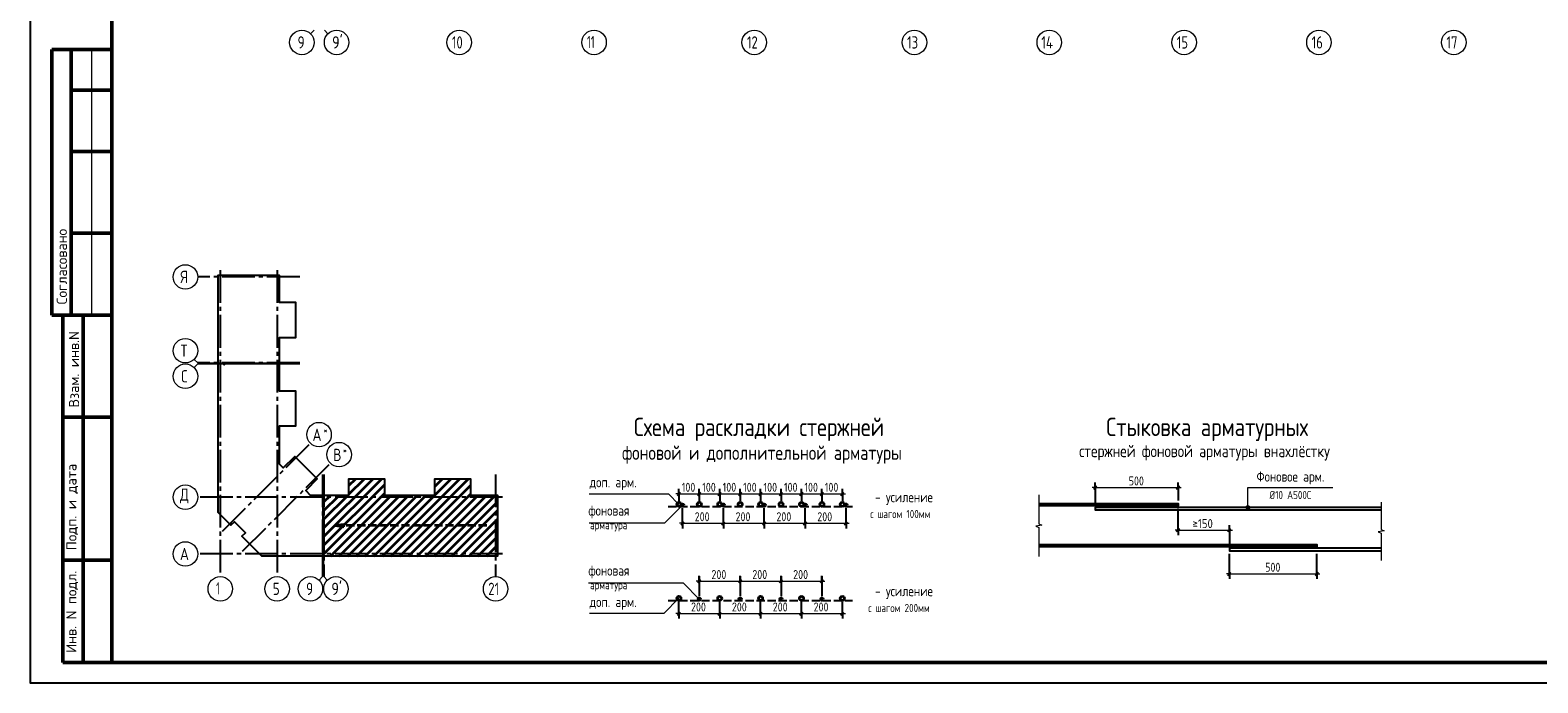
# Model space of a CAD drawing. Header units: millimetres. Extents: x 0 to 61017, y 0 to 42000.
# Tile 1 of 30: x 0 to 36897, y 0 to 15970. Entities that reach past the tile are written whole.
import ezdxf

# ---------------------------------------------------------------- set-up
doc = ezdxf.new("R2010")
doc.units = ezdxf.units.MM
doc.linetypes.add('______2', pattern=[270, 200, -70])
doc.linetypes.add('______5', pattern=[1100, 800, -100, 100, -100])
for name, color, linetype, lineweight in [('Standard', 7, 'Continuous', 25), ('Оси', 40, '______5', 18), ('Примечания', 7, 'Continuous', 25)]:
    doc.layers.add(name, color=color, linetype=linetype, lineweight=lineweight)
doc.styles.add('GOST 2.304-81', font='txt')
doc.styles.add('ISOCPEUR', font='txt')

msp = doc.modelspace()

# ---------------------------------------------------------------- hatches: boundary and pattern name
at = {"layer": 'Примечания', "linetype": 'Continuous', "lineweight": 13, "transparency": 33554687}
for points in [[(29757, 4294), (29847, 4294), (29840, 4316)], [(29757, 4294), (29840, 4316), (29763, 4316)], [(29763, 4271), (29847, 4294), (29757, 4294)], [(29763, 4316), (29840, 4316), (29824, 4333)], [(29763, 4316), (29824, 4333), (29779, 4333)], [(29763, 4271), (29840, 4271), (29847, 4294)], [(29779, 4255), (29840, 4271), (29763, 4271)], [(29779, 4333), (29824, 4333), (29802, 4339)], [(29779, 4255), (29824, 4255), (29840, 4271)], [(29824, 4255), (29779, 4255), (29802, 4249)]]:
    msp.add_hatch(color=7, dxfattribs=at).paths.add_polyline_path(points)
at = {"layer": 'Примечания', "linetype": 'Continuous', "lineweight": 35, "transparency": 33554687}
msp.add_hatch(color=7, dxfattribs=at).paths.add_polyline_path([(7674, 3878), (7464, 3848), (7674, 3818)])

# ---------------------------------------------------------------- linework, layer by layer
at = {"layer": 'Standard', "color": 7, "linetype": 'Continuous', "lineweight": 13, "transparency": 33554687}
for p, q in [((6950, 15970), (6862, 15882)), ((7200, 15970), (7288, 15882)), ((1500, 15500), (1500, 9000)), ((4100, 7827), (4012, 7915)), ((4100, 7802), (4012, 7714)), ((4100, 7827), (4600, 7827)), ((4100, 7802), (4600, 7802)), ((7158, 2600), (7158, 3100)), ((7183, 2600), (7183, 3100)), ((7158, 2600), (7070, 2512)), ((7183, 2600), (7271, 2512))]:
    msp.add_line(p, q, dxfattribs=at)
at = {"layer": 'Standard', "color": 7, "linetype": 'Continuous', "lineweight": 50, "transparency": 33554687}
for p, q in [((2000, 15500), (527, 15500)), ((527, 15500), (527, 9000)), ((527, 15500), (527, 9000)), ((1000, 15500), (1000, 9000)), ((2000, 14500), (1000, 14500)), ((2000, 13000), (1000, 13000)), ((2000, 11000), (1000, 11000)), ((0, 9000), (6, 9000)), ((527, 9000), (2000, 9000)), ((800, 500), (800, 9000)), ((800, 500), (800, 9000)), ((1300, 500), (1300, 9000)), ((800, 6500), (2000, 6500)), ((800, 3000), (2000, 3000)), ((2000, 500), (800, 500))]:
    msp.add_line(p, q, dxfattribs=at)
at = {"layer": 'Standard', "color": 7, "linetype": 'Continuous', "lineweight": 35, "transparency": 33554687}
for p, q in [((7173, 3561), (8605, 4993)), ((7173, 3773), (8393, 4993)), ((7173, 3349), (8669, 4845)), ((7801, 4614), (8180, 4993)), ((7801, 4826), (7968, 4993)), ((8621, 3100), (10514, 4993)), ((8833, 3100), (10726, 4993)), ((9045, 3100), (10773, 4828)), ((9905, 4596), (10302, 4993)), ((9905, 4808), (10090, 4993)), ((7173, 3137), (8669, 4633)), ((7173, 4410), (7359, 4596)), ((7173, 3986), (7783, 4596)), ((7173, 4198), (7571, 4596)), ((7348, 3100), (8844, 4596)), ((7560, 3100), (9056, 4596)), ((7772, 3100), (9268, 4596)), ((7984, 3100), (9480, 4596)), ((8197, 3100), (9693, 4596)), ((8409, 3100), (9905, 4596)), ((9257, 3100), (10773, 4616)), ((9469, 3100), (10965, 4596)), ((9682, 3100), (11178, 4596)), ((9894, 3100), (11390, 4596)), ((10106, 3100), (11434, 4428)), ((10318, 3100), (11434, 4216)), ((10530, 3100), (11434, 4004)), ((10742, 3100), (11434, 3792)), ((10954, 3100), (11434, 3580)), ((11166, 3100), (11434, 3368)), ((11379, 3100), (11434, 3155))]:
    msp.add_line(p, q, dxfattribs=at)
at = {"layer": 'Standard', "color": 7, "linetype": 'Continuous', "lineweight": 13, "transparency": 33554687}
msp.add_lwpolyline([(0, 0), (59400, 0), (59400, 42000), (0, 42000), (0, 0)], close=True, dxfattribs=at)
for points in [[(0, 42000), (0, 0), (59400, 0), (59400, 42000), (0, 42000)], [(59400, 42000), (0, 42000), (0, 0), (59400, 0), (59400, 42000)], [(59400, 42000), (0, 42000), (0, 0), (59400, 0), (59400, 42000)]]:
    msp.add_lwpolyline(points, dxfattribs=at)
at = {"layer": 'Standard', "color": 7, "linetype": 'Continuous', "lineweight": 25, "transparency": 33554687}
for points in [[(0, 42000), (0, 0), (59400, 0), (59400, 42000), (0, 42000)], [(4600, 7817), (4600, 9974), (6096, 9974), (6096, 9313), (6493, 9313), (6493, 8445), (6096, 8445), (6096, 7817), (6078, 7817), (6078, 7837), (6063, 7837), (6063, 7817), (4600, 7817)], [(4600, 4357), (4600, 7812), (4738, 7812), (4738, 7792), (4753, 7792), (4753, 7812), (6096, 7812), (6096, 7149), (6493, 7149), (6493, 6281), (6096, 6281), (6096, 5355), (6194, 5257), (6475, 5538), (7024, 4989), (6743, 4708), (6855, 4596), (7168, 4596), (7168, 3100), (5670, 3100), (5182, 3588), (5267, 3673), (4999, 3941), (4914, 3856), (4600, 4170), (4600, 4357)], [(7173, 3100), (7173, 4563), (7193, 4563), (7193, 4578), (7173, 4578), (7173, 4596), (7801, 4596), (7801, 4993), (8669, 4993), (8669, 4596), (9287, 4596), (9905, 4596), (9905, 4993), (10773, 4993), (10773, 4596), (11434, 4596), (11434, 3100), (9287, 3100), (7173, 3100)]]:
    msp.add_lwpolyline(points, dxfattribs=at)
at = {"layer": 'Standard', "color": 7, "linetype": 'Continuous', "lineweight": 50, "transparency": 33554687}
msp.add_lwpolyline([(2000, 41500), (58900, 41500), (58900, 500), (2000, 500), (2000, 41500)], close=True, dxfattribs=at)
at = {"layer": 'Оси', "color": 8, "linetype": '______5', "lineweight": -3, "transparency": 33554687}
for p, q in [((4653, 10101), (4653, 2600)), ((6043, 10101), (6043, 2600)), ((6596, 9931), (4100, 9931)), ((6596, 7827), (4100, 7827)), ((6596, 7802), (4100, 7802)), ((4708, 3712), (6858, 5862)), ((5198, 3222), (7348, 5372)), ((7158, 5096), (7158, 2600)), ((7183, 5096), (7183, 2600)), ((11391, 5096), (11391, 2600)), ((11561, 4543), (4100, 4543)), ((11561, 4543), (4100, 4543)), ((11561, 3153), (4100, 3153))]:
    msp.add_line(p, q, dxfattribs=at)
at = {"layer": 'Оси', "color": 7, "linetype": 'Continuous', "lineweight": 13, "transparency": 33554687}
for centre in [(6650, 15670), (7500, 15670), (10500, 15670), (13800, 15670), (17720, 15670), (21640, 15670), (24940, 15670), (28240, 15670), (31540, 15670), (34840, 15670), (3800, 9931), (3800, 8127), (3800, 7502), (7070, 6074), (7560, 5584), (3800, 4543), (3800, 4543), (3800, 3153), (4653, 2300), (6043, 2300), (6858, 2300), (7483, 2300), (11391, 2300)]:
    msp.add_circle(centre, 300, dxfattribs=at)
at = {"layer": 'Примечания', "color": 7, "linetype": 'Continuous', "lineweight": 25, "transparency": 33554687}
for p, q in [((26027, 4742), (26102, 4817)), ((28057, 4742), (28132, 4817)), ((15839, 4587), (15914, 4662)), ((16339, 4587), (16414, 4662)), ((16839, 4587), (16914, 4662)), ((17339, 4587), (17414, 4662)), ((17839, 4587), (17914, 4662)), ((18339, 4587), (18414, 4662)), ((18839, 4587), (18914, 4662)), ((19339, 4587), (19414, 4662)), ((19839, 4587), (19914, 4662)), ((15929, 3867), (16004, 3942)), ((16929, 3867), (17004, 3942)), ((17929, 3867), (18004, 3942)), ((18929, 3867), (19004, 3942)), ((19929, 3867), (20004, 3942)), ((28057, 3699), (28132, 3774)), ((29312, 3699), (29387, 3774)), ((29312, 2630), (29387, 2705)), ((31452, 2630), (31527, 2705)), ((16339, 2453), (16414, 2528)), ((17339, 2453), (17414, 2528)), ((18339, 2453), (18414, 2528)), ((19339, 2453), (19414, 2528)), ((15839, 1658), (15914, 1733)), ((16839, 1658), (16914, 1733)), ((17839, 1658), (17914, 1733)), ((18839, 1658), (18914, 1733)), ((19839, 1658), (19914, 1733))]:
    msp.add_line(p, q, dxfattribs=at)
at = {"layer": 'Примечания', "color": 253, "linetype": 'Continuous', "lineweight": -3, "true_color": 0xa0a0a0, "transparency": 33554687}
for p, q in [((26064, 4780), (26064, 4905)), ((28094, 4780), (28094, 4905)), ((15876, 4625), (15876, 4750)), ((15876, 4625), (15876, 4500)), ((15876, 4625), (15876, 4442)), ((16376, 4625), (16376, 4750)), ((16376, 4625), (16376, 4500)), ((16376, 4625), (16376, 4442)), ((16876, 4625), (16876, 4750)), ((16876, 4625), (16876, 4500)), ((16876, 4625), (16876, 4442)), ((17376, 4625), (17376, 4750)), ((17376, 4625), (17376, 4500)), ((17376, 4625), (17376, 4442)), ((17876, 4625), (17876, 4750)), ((17876, 4625), (17876, 4500)), ((17876, 4625), (17876, 4442)), ((18376, 4625), (18376, 4750)), ((18376, 4625), (18376, 4500)), ((18376, 4625), (18376, 4442)), ((18876, 4625), (18876, 4750)), ((18876, 4625), (18876, 4500)), ((18876, 4625), (18876, 4442)), ((19376, 4625), (19376, 4750)), ((19376, 4625), (19376, 4500)), ((19376, 4625), (19376, 4442)), ((19876, 4625), (19876, 4750)), ((19876, 4625), (19876, 4500)), ((19876, 4625), (19876, 4442)), ((26064, 4780), (26064, 4655)), ((26064, 4780), (26064, 4369)), ((28094, 4780), (28094, 4655)), ((28094, 4780), (28094, 4464)), ((15966, 3904), (15966, 4272)), ((19966, 3904), (19966, 4272)), ((28094, 3737), (28094, 4254)), ((15966, 3904), (15966, 4029)), ((15966, 3904), (15966, 3779)), ((16966, 3904), (16966, 4029)), ((16966, 3904), (16966, 3779)), ((17966, 3904), (17966, 4029)), ((17966, 3904), (17966, 3779)), ((18966, 3904), (18966, 4029)), ((18966, 3904), (18966, 3779)), ((19966, 3904), (19966, 4029)), ((19966, 3904), (19966, 3779)), ((28094, 3737), (28094, 3862)), ((28094, 3737), (28094, 3612)), ((29349, 3737), (29349, 3862)), ((29349, 3737), (29349, 3612)), ((29349, 3737), (29349, 3369)), ((29349, 2668), (29349, 3159)), ((31489, 2668), (31489, 3159)), ((16376, 2490), (16376, 2615)), ((16376, 2609), (16376, 2148)), ((17376, 2490), (17376, 2615)), ((17376, 2609), (17376, 2148)), ((18376, 2490), (18376, 2615)), ((18376, 2609), (18376, 2148)), ((19376, 2490), (19376, 2615)), ((19376, 2609), (19376, 2148)), ((29349, 2668), (29349, 2793)), ((29349, 2668), (29349, 2543)), ((31489, 2668), (31489, 2793)), ((31489, 2668), (31489, 2543)), ((16376, 2490), (16376, 2365)), ((16376, 2490), (16376, 2123)), ((17376, 2490), (17376, 2365)), ((17376, 2490), (17376, 2123)), ((18376, 2490), (18376, 2365)), ((18376, 2490), (18376, 2123)), ((19376, 2490), (19376, 2365)), ((19376, 2490), (19376, 2123)), ((15876, 1696), (15876, 1993)), ((19876, 1696), (19876, 1993)), ((15876, 1696), (15876, 1821)), ((15876, 1696), (15876, 1571)), ((16876, 1696), (16876, 1821)), ((16876, 1696), (16876, 1571)), ((17876, 1696), (17876, 1821)), ((17876, 1696), (17876, 1571)), ((18876, 1696), (18876, 1821)), ((18876, 1696), (18876, 1571)), ((19876, 1696), (19876, 1821)), ((19876, 1696), (19876, 1571))]:
    msp.add_line(p, q, dxfattribs=at)
at = {"layer": 'Примечания', "color": 7, "linetype": 'Continuous', "lineweight": 13, "transparency": 33554687}
for p, q in [((15876, 4625), (15801, 4625)), ((15876, 4625), (16376, 4625)), ((16376, 4625), (16876, 4625)), ((16876, 4625), (17376, 4625)), ((17376, 4625), (17876, 4625)), ((17876, 4625), (18376, 4625)), ((18376, 4625), (18876, 4625)), ((18876, 4625), (19376, 4625)), ((19376, 4625), (19876, 4625)), ((19876, 4625), (19951, 4625)), ((24683, 4601), (24683, 3891)), ((26064, 4780), (25989, 4780)), ((26064, 4780), (28094, 4780)), ((28094, 4780), (28169, 4780)), ((29757, 4294), (29757, 4294)), ((29802, 4339), (29802, 4339)), ((29802, 4249), (29802, 4249)), ((29847, 4294), (29847, 4294)), ((33060, 4421), (33060, 3751)), ((15966, 3904), (15891, 3904)), ((15966, 3904), (16966, 3904)), ((16966, 3904), (17966, 3904)), ((17966, 3904), (18966, 3904)), ((18966, 3904), (19966, 3904)), ((19966, 3904), (20041, 3904)), ((24758, 3860), (24608, 3830)), ((24608, 3830), (24683, 3800)), ((24683, 3891), (24758, 3860)), ((24683, 3800), (24683, 3089)), ((28094, 3737), (28019, 3737)), ((28094, 3737), (29349, 3737)), ((29349, 3737), (29424, 3737)), ((33135, 3722), (32985, 3693)), ((32985, 3693), (33060, 3665)), ((33060, 3751), (33135, 3722)), ((33060, 3665), (33060, 2994)), ((24683, 3089), (24683, 3089)), ((33060, 2994), (33060, 2994)), ((29349, 2668), (29274, 2668)), ((29349, 2668), (31489, 2668)), ((31489, 2668), (31564, 2668)), ((16376, 2490), (16301, 2490)), ((16376, 2490), (17376, 2490)), ((17376, 2490), (18376, 2490)), ((18376, 2490), (19376, 2490)), ((19376, 2490), (19451, 2490)), ((15876, 1696), (15801, 1696)), ((15876, 1696), (16876, 1696)), ((16876, 1696), (17876, 1696)), ((17876, 1696), (18876, 1696)), ((18876, 1696), (19876, 1696)), ((19876, 1696), (19951, 1696))]:
    msp.add_line(p, q, dxfattribs=at)
at = {"layer": 'Примечания', "color": 8, "linetype": '______2', "lineweight": -3, "true_color": 0x737373, "transparency": 33554687}
for p, q in [((15616, 4317), (20126, 4317)), ((15616, 2018), (20126, 2018))]:
    msp.add_line(p, q, dxfattribs=at)
at = {"layer": 'Примечания', "color": 7, "linetype": 'Continuous', "lineweight": 35, "transparency": 33554687}
for p, q in [((7674, 3878), (7464, 3848)), ((7464, 3848), (7464, 3848)), ((7464, 3848), (7464, 3848)), ((7464, 3848), (7464, 3848)), ((7464, 3848), (7674, 3818)), ((7674, 3818), (7674, 3878)), ((7674, 3848), (7689, 3848))]:
    msp.add_line(p, q, dxfattribs=at)
at = {"layer": 'Примечания', "color": 7, "linetype": '______2', "lineweight": 35, "transparency": 33554687}
msp.add_line((11174, 3848), (7464, 3848), dxfattribs=at)
at = {"layer": 'Примечания', "color": 7, "linetype": 'Continuous', "lineweight": 13, "transparency": 33554687}
for points in [[(13683, 4625), (15618, 4625), (15876, 4367)], [(29802, 4294), (29802, 4780), (31879, 4780)], [(15966, 4347), (15524, 3904), (13683, 3904)], [(16376, 2048), (15988, 2436), (13660, 2436)], [(15876, 2068), (15504, 1696), (13691, 1696)]]:
    msp.add_lwpolyline(points, dxfattribs=at)
at = {"layer": 'Примечания', "color": 253, "linetype": 'Continuous', "lineweight": -3, "true_color": 0xa0a0a0, "transparency": 33554687}
for points in [[(16966, 3904), (16966, 3921), (16966, 3921), (16966, 3921), (16966, 3921), (16966, 3921), (16966, 3921), (16966, 4272)], [(17966, 3904), (17966, 3921), (17966, 3921), (17966, 3921), (17966, 3921), (17966, 4272)], [(18966, 3904), (18966, 3921), (18966, 3921), (18966, 4272)], [(16876, 1696), (16876, 1713), (16876, 1713), (16876, 1713), (16876, 1713), (16876, 1713), (16876, 1713), (16876, 1993)], [(17876, 1696), (17876, 1713), (17876, 1713), (17876, 1713), (17876, 1713), (17876, 1993)], [(18876, 1696), (18876, 1713), (18876, 1713), (18876, 1993)]]:
    msp.add_lwpolyline(points, dxfattribs=at)
at = {"layer": 'Примечания', "color": 7, "linetype": 'Continuous', "lineweight": 25, "transparency": 33554687}
for points in [[(24683, 4389), (28094, 4389), (28094, 4329), (24683, 4329)], [(33060, 4294), (26064, 4294), (26064, 4234), (33060, 4234)], [(24683, 3389), (31489, 3389), (31489, 3329), (24683, 3329)], [(33060, 3294), (29349, 3294), (29349, 3234), (33060, 3234)]]:
    msp.add_lwpolyline(points, dxfattribs=at)
at = {"layer": 'Примечания', "color": 7, "linetype": 'Continuous', "lineweight": 35, "transparency": 33554687}
for centre, radius in [((15876, 4367), 50), ((15966, 4347), 30), ((16376, 4367), 50), ((16876, 4367), 50), ((16966, 4347), 30), ((17376, 4367), 50), ((17876, 4367), 50), ((17966, 4347), 30), ((18376, 4367), 50), ((18876, 4367), 50), ((18966, 4347), 30), ((19376, 4367), 50), ((19876, 4367), 50), ((19966, 4347), 30), ((15876, 2068), 50), ((16376, 2048), 30), ((16876, 2068), 50), ((17376, 2048), 30), ((17876, 2068), 50), ((18376, 2048), 30), ((18876, 2068), 50), ((19376, 2048), 30), ((19876, 2068), 50)]:
    msp.add_circle(centre, radius, dxfattribs=at)
at = {"layer": 'Примечания', "color": 7, "linetype": 'Continuous', "lineweight": 13, "transparency": 33554687}
msp.add_circle((29802, 4294), 45, dxfattribs=at)

# ---------------------------------------------------------------- texts
at = {"layer": 'Standard', "color": 7, "linetype": 'Continuous', "lineweight": 50, "transparency": 33554687, "char_height": 250, "attachment_point": 7, "rotation": 90, "style": 'ISOCPEUR'}
for s, insert, width in [('\\A1;{\\fISOCPEUR|i0|b0;\\H250.000000;\\W1.000000;\\C7;Согласовано}\\P', (900, 9261), 2071.88), ('\\A1;{\\fISOCPEUR|i0|b0;\\H250.000000;\\W1.000000;\\C7;Взам. инв.N}\\P', (1198, 6736), 1909.1), ('\\A1;{\\fISOCPEUR|i0|b0;\\H250.000000;\\W1.000000;\\C7;Подп. и дата}\\P', (1174, 3242), 2197.06), ('\\A1;{\\fISOCPEUR|i0|b0;\\H250.000000;\\W1.000000;\\C7;Инв. N подл.}\\P', (1174, 734), 2021.79)]:
    msp.add_mtext(s, dxfattribs=dict(at, insert=insert, width=width))
at = {"layer": 'Standard', "color": 7, "linetype": 'Continuous', "lineweight": 25, "transparency": 33554687, "insert": (11211, 2150), "char_height": 300, "width": 472.28, "attachment_point": 7, "style": 'ISOCPEUR'}
msp.add_mtext('\\W0.75;21', dxfattribs=at)
at = {"layer": 'Оси', "color": 7, "linetype": 'Continuous', "lineweight": 25, "transparency": 33554687, "attachment_point": 7, "style": 'ISOCPEUR'}
for s, insert, char_height, width in [('\\W0.78;9', (6545, 15520), 300, 326.41), ("\\W0.84;9'", (7389, 15520), 300, 440.64), ('\\W0.75;10', (10320, 15520), 300, 472.28), ('\\W0.63;11', (13626, 15530), 300, 393.75), ('\\W0.75;12', (17540, 15520), 300, 472.29), ('\\W0.75;13', (21460, 15520), 300, 472.27), ('\\W0.76;14', (24745, 15520), 300, 504.56), ('\\W0.75;15', (28060, 15520), 300, 472.27), ('\\W0.75;16', (31360, 15520), 300, 472.27), ('\\W0.75;17', (34660, 15520), 300, 472.27), ('\\W0.80;Я', (3680, 9781), 300, 359.83), ('\\W0.80;Т', (3680, 7977), 300, 359.83), ('\\W0.78;С', (3695, 7352), 300, 326.41), ('\\W0.80;*', (7179, 6092), 180, 215.89), ('\\W0.82;А', (6909, 5917), 300, 392.64), ('\\W0.80;В', (7414, 5427), 300, 359.84), ('\\W0.80;*', (7654, 5602), 180, 215.89), ('\\W0.82;Д', (3665, 4393), 300, 392.65), ('\\W0.82;А', (3665, 3003), 300, 392.65), ('\\W0.56;1', (4553, 2160), 300, 233.32), ('\\W0.78;5', (5938, 2150), 300, 326.41), ('\\W0.78;9', (6753, 2150), 300, 326.41), ("\\W0.84;9'", (7371, 2150), 300, 440.64)]:
    msp.add_mtext(s, dxfattribs=dict(at, insert=insert, char_height=char_height, width=width))
at = {"layer": 'Примечания', "color": 7, "linetype": 'Continuous', "lineweight": 50, "transparency": 33554687, "attachment_point": 7, "style": 'GOST 2.304-81'}
for s, insert, char_height, width in [('Схема\\~раскладки\\~стержней', (14774, 5915), 450, 6428.76), ('Стыковка\\~арматурных', (26336, 5915), 450, 5309.47), ('фоновой\\~и\\~дополнительной\\~арматуры', (14485, 5361), 350, 6865.7), ('стержней\\~фоновой\\~арматуры\\~внахлёстку', (25673, 5440), 300, 6502.98)]:
    msp.add_mtext(s, dxfattribs=dict(at, insert=insert, char_height=char_height, width=width))
at = {"layer": 'Примечания', "color": 7, "linetype": 'Continuous', "lineweight": 25, "transparency": 33554687, "attachment_point": 7}
for s, insert, char_height, width, style in [('Фоновое\\~арм.', (30012, 4855), 250, 1812.59, 'GOST 2.304-81'), ('доп.\\~арм.', (13691, 4716), 250, 1208.65, 'GOST 2.304-81'), ('100', (15947, 4675), 220, 485.09, 'GOST 2.304-81'), ('100', (16447, 4675), 220, 485.08, 'GOST 2.304-81'), ('100', (16947, 4675), 220, 485.08, 'GOST 2.304-81'), ('100', (17447, 4675), 220, 485.08, 'GOST 2.304-81'), ('100', (17947, 4675), 220, 485.08, 'GOST 2.304-81'), ('100', (18447, 4675), 220, 485.08, 'GOST 2.304-81'), ('100', (18947, 4675), 220, 485.08, 'GOST 2.304-81'), ('100', (19447, 4675), 220, 485.08, 'GOST 2.304-81'), ('500', (26884, 4830), 220, 516.4, 'GOST 2.304-81'), ('-\\~усиление', (20677, 4351), 250, 1510.8, 'GOST 2.304-81'), ('Ø10\\~А500С', (30329, 4495), 200, 1153.95, 'GOST 2.304-81'), ('фоновая', (13660, 4024), 250, 1173.25, 'GOST 2.304-81'), ('200', (16263, 3954), 220, 531.97, 'GOST 2.304-81'), ('200', (17263, 3954), 220, 531.97, 'GOST 2.304-81'), ('200', (18263, 3954), 220, 531.97, 'GOST 2.304-81'), ('200', (19263, 3954), 220, 531.97, 'GOST 2.304-81'), ('с\\~шагом\\~100мм', (20556, 4031), 200, 1606.26, 'GOST 2.304-81'), ('арматура', (13701, 3704), 200, 1066.47, 'GOST 2.304-81'), ('\\W0.87;≥150', (28447, 3787), 220, 666.9, 'ISOCPEUR'), ('500', (30224, 2718), 220, 516.4, 'GOST 2.304-81'), ('фоновая', (13660, 2556), 250, 1173.25, 'GOST 2.304-81'), ('200', (16673, 2540), 220, 531.98, 'GOST 2.304-81'), ('200', (17673, 2540), 220, 531.98, 'GOST 2.304-81'), ('200', (18673, 2540), 220, 531.98, 'GOST 2.304-81'), ('арматура', (13701, 2236), 200, 1066.47, 'GOST 2.304-81'), ('-\\~усиление', (20677, 2052), 250, 1510.8, 'GOST 2.304-81'), ('доп.\\~арм.', (13691, 1787), 250, 1208.65, 'GOST 2.304-81'), ('200', (16173, 1746), 220, 531.98, 'GOST 2.304-81'), ('200', (17173, 1746), 220, 531.98, 'GOST 2.304-81'), ('200', (18173, 1746), 220, 531.98, 'GOST 2.304-81'), ('200', (19173, 1746), 220, 531.98, 'GOST 2.304-81'), ('с\\~шагом\\~200мм', (20510, 1732), 200, 1648.88, 'GOST 2.304-81')]:
    msp.add_mtext(s, dxfattribs=dict(at, insert=insert, char_height=char_height, width=width, style=style))

doc.saveas('drawing.dxf')
